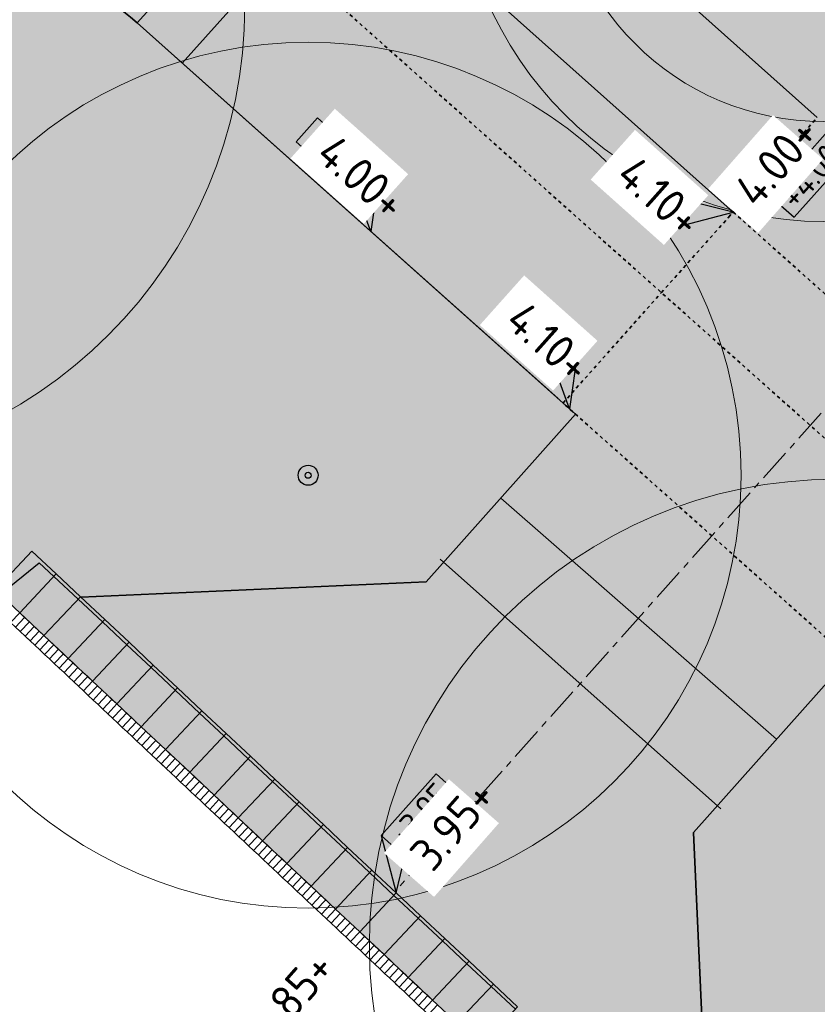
# Model space of a CAD drawing. Header units: millimetres. Extents: x 37131378 to 37737458, y 18584386 to 19114224.
# Tile 53 of 86: x 37611583 to 37623557, y 18834486 to 18849268. Entities that reach past the tile are written whole.
import ezdxf
from ezdxf.enums import TextEntityAlignment as Align

# ---------------------------------------------------------------- set-up
doc = ezdxf.new("R2010")
doc.units = ezdxf.units.MM
doc.header["$LTSCALE"] = 50
doc.header["$PDMODE"] = 35
for name, pattern in [('AM-AS', [16, 10, -2, 2, -2]), ('DASHED2', [0.375, 0.25, -0.125]), ('VH-OPSLUITBAND_100X200', [16, 8, -2, 4, -2]), ('VH-OPSLUITBAND_120X250', [26, 16, -4, 2, -4]), ('XX-HIDDEN', [4, 2, -2])]:
    doc.linetypes.add(name, pattern=pattern)
for name, color, linetype, lineweight in [('Benaderbaarheid boom Bovengrands + 1m', 7, 'Continuous', 5), ('N-ME-VH-M', 7, 'Continuous', 18), ('N-ME-VH-M1', 7, 'Continuous', 18), ('N-WE-OG-HOOGTELIJN-G', 7, 'DASHED2', 20), ('N-WE-VH-KANTOPSLUITING_ELEMENT_INRIT-S', 7, 'Continuous', 25), ('N-WE-VH-KANTOPSLUITING_OPSLUITBAND_100X200-G', 150, 'VH-OPSLUITBAND_100X200', 35), ('N-WE-VH-KANTOPSLUITING_OPSLUITBAND_120X250-G', 150, 'VH-OPSLUITBAND_120X250', 35), ('N-WE-VH-MATERIAALGRENS-G', 7, 'XX-HIDDEN', 35), ('N02-WE-AM-AS_WEG_HOOFDRIJBAAN_RECHT-G', 50, 'AM-AS', 18), ('X-XX-AL-HOOGTELABEL-S', 7, 'Continuous', 25), ('X01-XX-AL-HULPLIJN-G', 7, 'Continuous', 18)]:
    doc.layers.add(name, color=color, linetype=linetype, lineweight=lineweight)
for name, color, linetype, lineweight, true_color in [('N-GV-BOMEN TWEEDE SOORT DIAMETER 8M-S', 7, 'Continuous', 18, 0x0a47ff), ('N-WE-OG-TROTTOIR-SBS-DF-PAVIONA-V', 7, 'Continuous', 0, 0xbc7967), ('N01-WE-GR-BOOM-V', 7, 'Continuous', 18, 0x447337), ('N01-WE-VH-VERHARDING_ASFALT_ROOD-V', 7, 'Continuous', 18, 0xdc7864), ('N01-WE-VH-VERHARDING_BETONSTRAATSTEEN_ZWART-V', 7, 'Continuous', 18, 0x9b9b9b), ('N01-WE-VH-VERHARDING_TEGEL_BETONTEGELS_300X300_DUN-V', 7, 'Continuous', 18, 0xcdcdcd)]:
    doc.layers.add(name, color=color, linetype=linetype, lineweight=lineweight, true_color=true_color)
doc.styles.add('NLCS-ISO', font='txt')
doc.styles.add('NLCS-ISO-M200-T18', font='txt', dxfattribs={"height": 0.36})
doc.styles.add('NLCS-ISO-M200-T25', font='txt', dxfattribs={"height": 0.5})
doc.dimstyles.new('NLCS-M200-T25-PIJL_A_L2_H1', dxfattribs={"dimscale": 0.2, "dimtxt": 2.5, "dimasz": 2.5, "dimexe": 2, "dimexo": 2, "dimgap": 0.7, "dimtad": 1, "dimzin": 0, "dimdsep": 46, "dimtxsty": 'NLCS-ISO-M200-T25', "dimcen": 0, "dimdle": 2, "dimse1": 1, "dimse2": 1, "dimclrd": 256, "dimclre": 256, "dimclrt": 256, "dimadec": 1, "dimazin": 0, "dimtfac": 1, "dimtdec": 3, "dimtofl": 0, "dimtmove": 0, "dimatfit": 3, "dimfxl": 2, "dimtfillclr": 256, "dimtolj": 1, "dimtzin": 0, "dimlwd": -1, "dimlwe": -1, "dimarcsym": 0})

# ---------------------------------------------------------------- blocks, each defined once
blk = doc.blocks.new('N-SVH-INRITELEMENT_180 200_180X800X500_LINKS')
for p, q in [((0, 0), (0, 0.8)), ((0, 0.8), (0.5, 0.8)), ((0.095, 0), (0.2, 0.75)), ((0.2, 0.75), (0.5, 0.75)), ((0.5, 0), (0.5, 0.8)), ((0, 0), (0.5, 0))]:
    blk.add_line(p, q)
blk = doc.blocks.new('N-SVH-INRITELEMENT_180 200_180X800X500_MIDDEN')
for p, q in [((0, 0), (0, 0.8)), ((0, 0.8), (0.5, 0.8)), ((0, 0.75), (0.5, 0.75)), ((0.5, 0), (0.5, 0.8)), ((0, 0), (0.5, 0))]:
    blk.add_line(p, q)
blk = doc.blocks.new('boom 2e soort')
at = {"layer": 'N-GV-BOMEN TWEEDE SOORT DIAMETER 8M-S', "const_width": 0.5}
blk.add_lwpolyline([(-0.187, -0.166, 1), (0.187, 0.166, 1)], format="xyb", close=True, dxfattribs=at)
at = {"layer": 'N-GV-BOMEN TWEEDE SOORT DIAMETER 8M-S'}
blk.add_circle((0, 0), 4, dxfattribs=at)
blk = doc.blocks.new('N-SAL-HOOGTELABEL_KANTOPSLUITING_03-SO')
for p, q in [((0, 0), (-2.461, -1.312)), ((-2.461, -3.713), (0, 0)), ((-8.664, -1.312), (-8.664, -3.713)), ((-2.461, -1.312), (-8.664, -1.312)), ((-2.461, -3.713), (-2.461, -1.312)), ((-8.664, -3.713), (-2.461, -3.713))]:
    blk.add_line(p, q)
blk.add_solid([(-2.461, -1.312), (0, 0), (-2.461, -3.713)])
at = {"style": 'NLCS-ISO'}
blk.add_attdef('...', text='', height=1.8, dxfattribs=at).set_placement((-5.543, -2.553), align=Align.MIDDLE)
blk = doc.blocks.new('*D1095')
at = {"layer": 'Defpoints', "color": 0, "ltscale": 2, "transparency": 16777216}
for p in [(37618027, 18841318), (37622239, 18837568), (37622107, 18837420)]:
    blk.add_point(p, dxfattribs=at)
at = {"layer": 'N-ME-VH-M', "ltscale": 2, "transparency": 16777216}
blk.add_line((37617896, 18841171), (37622107, 18837420), dxfattribs=at)
for points in [[(37617896, 18841171), (37617896, 18841170), (37617895, 18841171)], [(37622107, 18837421), (37622107, 18837420), (37622107, 18837420)]]:
    blk.add_solid(points, dxfattribs=at)
at = {"layer": 'N-ME-VH-M', "ltscale": 2, "transparency": 16777216, "insert": (37620002, 18839296), "char_height": 0.5, "attachment_point": 5, "rotation": 318.3165, "style": 'NLCS-ISO-M200-T25', "bg_fill": 3, "box_fill_scale": 1.1, "bg_fill_color": 256, "bg_fill_true_color": 13158600, "bg_fill_transparency": 0}
blk.add_mtext('\\A1;5640.00', dxfattribs=at)
blk = doc.blocks.new('*D1101')
at = {"layer": 'Defpoints', "color": 0, "ltscale": 2, "transparency": 16777216}
for p in [(37616049, 18851952), (37613345, 18849218), (37613492, 18849087)]:
    blk.add_point(p, dxfattribs=at)
at = {"layer": 'N-ME-VH-M', "ltscale": 2, "transparency": 16777216}
blk.add_line((37615901, 18852083), (37613345, 18849219), dxfattribs=at)
for points in [[(37615901, 18852083), (37615901, 18852083), (37615901, 18852084)], [(37613345, 18849219), (37613345, 18849219), (37613345, 18849218)]]:
    blk.add_solid(points, dxfattribs=at)
at = {"layer": 'N-ME-VH-M', "ltscale": 2, "transparency": 16777216, "insert": (37614623, 18850651), "char_height": 0.5, "attachment_point": 5, "rotation": 48.2574, "style": 'NLCS-ISO-M200-T25', "bg_fill": 3, "box_fill_scale": 1.1, "bg_fill_color": 256, "bg_fill_true_color": 13158600, "bg_fill_transparency": 0}
blk.add_mtext('\\A1;3840.06', dxfattribs=at)
blk = doc.blocks.new('*D1102')
at = {"layer": 'Defpoints', "color": 0, "ltscale": 2, "transparency": 16777216}
for p in [(37615649, 18850137), (37614024, 18848613), (37614171, 18848481)]:
    blk.add_point(p, dxfattribs=at)
at = {"layer": 'N-ME-VH-M', "ltscale": 2, "transparency": 16777216}
blk.add_line((37615501, 18850269), (37614024, 18848613), dxfattribs=at)
for points in [[(37615501, 18850269), (37615502, 18850269), (37615502, 18850269)], [(37614024, 18848613), (37614024, 18848613), (37614024, 18848613)]]:
    blk.add_solid(points, dxfattribs=at)
at = {"layer": 'N-ME-VH-M', "ltscale": 2, "transparency": 16777216, "insert": (37614762, 18849441), "char_height": 0.5, "attachment_point": 5, "rotation": 48.2574, "style": 'NLCS-ISO-M200-T25', "bg_fill": 3, "box_fill_scale": 1.1, "bg_fill_color": 256, "bg_fill_true_color": 13158600, "bg_fill_transparency": 0}
blk.add_mtext('\\A1;2220.06', dxfattribs=at)
blk = doc.blocks.new('*D1166')
at = {"layer": 'Defpoints', "color": 0, "ltscale": 2, "transparency": 16777216}
for p in [(37618805, 18842088), (37622944, 18838465), (37622944, 18838465)]:
    blk.add_point(p, dxfattribs=at)
at = {"layer": 'N-ME-VH-M1', "ltscale": 2, "transparency": 16777216}
blk.add_line((37618806, 18842087), (37622944, 18838465), dxfattribs=at)
for points in [[(37618806, 18842087), (37618806, 18842087), (37618805, 18842088)], [(37622944, 18838465), (37622944, 18838465), (37622944, 18838465)]]:
    blk.add_solid(points, dxfattribs=at)
at = {"layer": 'N-ME-VH-M1', "ltscale": 2, "transparency": 16777216, "insert": (37620875, 18840277), "char_height": 0.5, "attachment_point": 5, "rotation": 318.8036, "style": 'NLCS-ISO-M200-T25', "bg_fill": 3, "box_fill_scale": 1.1, "bg_fill_color": 256, "bg_fill_true_color": 13158600, "bg_fill_transparency": 0}
blk.add_mtext('\\A1;5.5m', dxfattribs=at)

msp = doc.modelspace()

# ---------------------------------------------------------------- hatches: boundary and pattern name
at = {"ltscale": 0.1}
h = msp.add_hatch(color=256, dxfattribs=at)
edge = h.paths.add_edge_path()
edge.add_arc((37615912.6937, 18842428.3389), 150, 0, 360)
at = {"layer": 'N-WE-OG-TROTTOIR-SBS-DF-PAVIONA-V'}
h = msp.add_hatch(color=256, dxfattribs=at)
h.dxf.hatch_style = 1
edge = h.paths.add_edge_path()
edge.add_line((37622642.5958, 18854440.8486), (37622775.5592, 18854590.1956))
edge.add_line((37622775.5592, 18854590.1956), (37622850.3878, 18854523.6044))
edge.add_line((37622850.3878, 18854523.6044), (37627830.8877, 18860115.6633))
edge.add_line((37627830.8877, 18860115.6633), (37626274.1493, 18861525.4043))
edge.add_line((37626274.1493, 18861525.4043), (37618259.3392, 18852526.4756))
edge.add_line((37618259.3392, 18852526.4756), (37600829.3837, 18868079.0122))
edge.add_line((37600829.3837, 18868079.0122), (37643047.2213, 18916205.1405))
edge.add_line((37643047.2213, 18916205.1405), (37660866.7082, 18900365.4978))
edge.add_line((37660866.7082, 18900365.4978), (37626274.1493, 18861525.4043))
edge.add_line((37626274.1493, 18861525.4043), (37627830.8877, 18860115.6633))
edge.add_line((37627830.8877, 18860115.6633), (37662760.002, 18899333.8031))
edge.add_line((37662760.002, 18899333.8031), (37666489.7182, 18896003.8075))
edge.add_line((37666489.7182, 18896003.8075), (37666828.9488, 18896379.4104))
edge.add_line((37666828.9488, 18896379.4104), (37666894.5079, 18896458.2566))
edge.add_arc((37662372.0648, 18900463.3881), 6040.9908, 318.47150174, 324.27487753)
edge.add_arc((37662417.2694, 18900450.3147), 5996.6798, 324.12409168, 408.38050273)
edge.add_line((37666400.148, 18904933.2653), (37663086.049, 18901202.8578))
edge.add_line((37663086.049, 18901202.8578), (37644427.7689, 18917778.8984))
edge.add_line((37644427.7689, 18917778.8984), (37647388.8337, 18921154.3579))
edge.add_line((37647388.8337, 18921154.3579), (37647718.4982, 18921530.1582))
edge.add_line((37647718.4982, 18921530.1582), (37641655.5396, 18926914.5968))
edge.add_arc((37639676.4746, 18924676.3745), 2987.6977, 48.51647086, 123.81231629)
edge.add_line((37638013.8978, 18927158.7475), (37643352.1077, 18922440.1341))
edge.add_arc((41492176.5711, 15480637.5675), 5163279.448, 138.1953978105, 138.9641178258)
edge.add_line((37597522.2806, 18870493.4074), (37592206.0849, 18864416.7903))
edge.add_line((37592206.0849, 18864416.7903), (37595141.8741, 18861595.5479))
edge.add_line((37595141.8741, 18861595.5479), (37599510.427, 18866575.4703))
edge.add_line((37599510.427, 18866575.4703), (37613354.534, 18854222.5424))
edge.add_line((37613354.534, 18854222.5424), (37613549.8025, 18854182.3283))
edge.add_line((37613549.8025, 18854182.3283), (37622293.3244, 18846380.5903))
edge.add_line((37622293.3244, 18846380.5903), (37626769.4891, 18842386.5632))
edge.add_line((37626769.4891, 18842386.5632), (37628031.856, 18843806.5856))
edge.add_line((37628031.856, 18843806.5856), (37623556.8688, 18847799.5544))
edge.add_line((37623556.8688, 18847799.5544), (37619751.5687, 18851194.9774))
edge.add_line((37619751.5687, 18851194.9774), (37622642.5958, 18854440.8486))
at = {"layer": 'N01-WE-GR-BOOM-V'}
h = msp.add_hatch(color=256, dxfattribs=at)
h.dxf.hatch_style = 1
edge = h.paths.add_edge_path()
edge.add_line((37599262.8271, 18852370.5668), (37611477.9297, 18840982.4461))
edge.add_line((37611477.9297, 18840982.4461), (37611765.3432, 18841288.8169))
edge.add_line((37611765.3432, 18841288.8169), (37612494.5184, 18840604.7608))
edge.add_line((37612494.5184, 18840604.7608), (37617684.7502, 18840829.0877))
edge.add_line((37617684.7502, 18840829.0877), (37619926.1658, 18843346.2537))
edge.add_line((37619926.1658, 18843346.2537), (37613345.0255, 18849218.6133))
edge.add_arc((37608098.6414, 18843338.9999), 7880, 48.25744021, 78.36303848)
edge.add_line((37609688.1146, 18851057.0291), (37602045.5565, 18852630.9596))
edge.add_arc((37605095.4087, 18867440.173), 15120, 234.20984094, 258.36303848, ccw=False)
edge.add_line((37596252.9551, 18855175.3691), (37599262.8271, 18852370.5668))
edge = h.paths.add_edge_path()
edge.add_line((37599510.427, 18866575.4703), (37595141.0724, 18861596.2673))
edge.add_line((37595141.0724, 18861596.2673), (37598218.6147, 18858834.8684))
edge.add_arc((37604985.9173, 18866033.3415), 9880, 226.76835161, 258.36303848)
edge.add_line((37602993.0245, 18856356.4217), (37613354.534, 18854222.5424))
edge.add_line((37613354.534, 18854222.5424), (37599510.427, 18866575.4703))
h = msp.add_hatch(color=256, dxfattribs=at)
h.dxf.hatch_style = 1
h.paths.add_polyline_path([(37619751.6371, 18851194.9163), (37623556.8683, 18847799.5549), (37626251.1772, 18850825.3315), (37625877.7625, 18851157.8393), (37626210.2614, 18851531.165), (37622775.6146, 18854590.2004)])
h = msp.add_hatch(color=256, dxfattribs=at)
h.dxf.hatch_style = 1
edge = h.paths.add_edge_path()
edge.add_line((37624029.5636, 18839683.9914), (37624216.0781, 18839517.5209))
edge.add_arc((37618997.9322, 18833624.0862), 7871.5703, 18.24972501, 48.47778357, ccw=False)
edge.add_line((37626473.5675, 18836089.1412), (37629737.055, 18826196.865))
edge.add_arc((37644095.8564, 18830933.8707), 15120, 198.25785635, 220.20926192)
edge.add_line((37632548.8382, 18821172.6837), (37622294.3864, 18830588.6472))
edge.add_line((37622294.3864, 18830588.6472), (37622704.8646, 18831026.1997))
edge.add_line((37622704.8646, 18831026.1997), (37621937.7252, 18831745.8709))
edge.add_line((37621937.7252, 18831745.8709), (37621698.6786, 18837066.3489))
edge.add_line((37621698.6786, 18837066.3489), (37624029.5636, 18839683.9914))
at = {"layer": 'N01-WE-VH-VERHARDING_ASFALT_ROOD-V'}
h = msp.add_hatch(color=256, dxfattribs=at)
h.dxf.hatch_style = 1
edge = h.paths.add_edge_path()
edge.add_line((37610135.9215, 18853231.3954), (37602763.8196, 18854749.6274))
edge.add_arc((37605971.0055, 18870322.8081), 15900, 226.76835161, 258.36303848, ccw=False)
edge.add_line((37595080.3059, 18858738.2209), (37590771.6937, 18862845.8389))
edge.add_line((37590771.6937, 18862845.8389), (37589554.6937, 18861462.3389))
edge.add_line((37589554.6937, 18861462.3389), (37596073.2869, 18855306.9246))
edge.add_arc((37604863.9953, 18867045.4976), 14665.2873, 233.17142591, 259.38957049)
edge.add_line((37602163.672, 18852630.9596), (37609708.2856, 18851057.0291))
edge.add_arc((37608064.2004, 18843288.4192), 7940.6748, 48.31500462, 78.0507016, ccw=False)
edge.add_line((37613345.0255, 18849218.6133), (37619926.1658, 18843346.2537))
edge.add_line((37619926.1658, 18843346.2537), (37621402.7191, 18845004.4602))
edge.add_line((37621402.7191, 18845004.4603), (37614823.024, 18850875.0992))
edge.add_arc((37608098.6525, 18843338.9976), 10100, 48.25785635, 78.36303848)
h = msp.add_hatch(color=256, dxfattribs=at)
h.dxf.hatch_style = 1
h.paths.add_polyline_path([(37621403.7551, 18845005.6237), (37619926.1658, 18843346.2537), (37624029.4262, 18839683.8371), (37625505.1545, 18841341.1171)])
at = {"layer": 'N01-WE-VH-VERHARDING_BETONSTRAATSTEEN_ZWART-V'}
h = msp.add_hatch(color=256, dxfattribs=at)
h.dxf.hatch_style = 1
h.paths.add_polyline_path([(37623556.8683, 18847799.5549), (37628031.856, 18843806.5856), (37628615.6947, 18844465.0154), (37624141.991, 18848456.8467)])
h = msp.add_hatch(color=256, dxfattribs=at)
h.dxf.hatch_style = 1
h.paths.add_polyline_path([(37626769.4867, 18842386.5606), (37622293.4036, 18846380.5196), (37621216.0118, 18845170.7142), (37625692.9061, 18841176.0359)])
h = msp.add_hatch(color=256, dxfattribs=at)
h.dxf.hatch_style = 1
h.paths.add_polyline_path([(37619926.1658, 18843346.2537), (37617684.7502, 18840829.0877), (37612494.5184, 18840604.7608), (37611765.208, 18841288.9437), (37611217.8616, 18840705.4954), (37622157.5184, 18830442.7516), (37622704.8646, 18831026.1997), (37621937.7252, 18831745.8709), (37621697.9404, 18837066.3158), (37624029.4262, 18839683.8371)])
at = {"layer": 'N01-WE-VH-VERHARDING_TEGEL_BETONTEGELS_300X300_DUN-V'}
h = msp.add_hatch(color=256, dxfattribs=at)
h.dxf.hatch_style = 1
edge = h.paths.add_edge_path()
edge.add_arc((37604985.9173, 18866033.3415), 9880, 226.76835161, 258.36303848, ccw=False)
edge.add_line((37598218.6147, 18858834.8684), (37595141.8741, 18861595.5479))
edge.add_line((37595141.8741, 18861595.5479), (37592206.0849, 18864416.7903))
edge.add_line((37592206.0849, 18864416.7903), (37590771.6937, 18862845.8389))
edge.add_line((37590771.6937, 18862845.8389), (37595080.3059, 18858738.2209))
edge.add_arc((37605971.0055, 18870322.8081), 15900, 226.76835162, 258.36303848)
edge.add_line((37602763.8196, 18854749.6274), (37610135.9215, 18853231.3954))
edge.add_arc((37608098.6525, 18843338.9976), 10100, 48.25785635, 78.36303848, ccw=False)
edge.add_line((37614823.024, 18850875.0992), (37621216.0099, 18845170.7121))
edge.add_line((37621216.0099, 18845170.7121), (37622293.386, 18846380.5354))
edge.add_line((37622293.386, 18846380.5354), (37613549.8025, 18854182.3283))
edge.add_line((37613549.8025, 18854182.3283), (37602993.0245, 18856356.4217))

# ---------------------------------------------------------------- linework, layer by layer
at = {"ltscale": 0.1}
msp.add_circle((37615912.6937, 18842428.3389), 150, dxfattribs=at)
msp.add_circle((37615912.6937, 18842428.3389), 45)
at = {"layer": 'Benaderbaarheid boom Bovengrands + 1m'}
for centre, radius in [((37623649.4577, 18851737.5849), 5500), ((37607962.6937, 18849481.3389), 7000), ((37615912.6937, 18842428.3389), 6500), ((37623831.6937, 18835368.3389), 7000)]:
    msp.add_circle(centre, radius, dxfattribs=at)
at = {"layer": 'N-WE-VH-KANTOPSLUITING_OPSLUITBAND_100X200-G', "color": 0, "linetype": 'ByBlock'}
msp.add_lwpolyline([(37619750.1184, 18851196.2714), (37623556.8683, 18847799.5549)], dxfattribs=at)
at = {"layer": 'N-WE-VH-KANTOPSLUITING_OPSLUITBAND_120X250-G', "color": 0, "linetype": 'ByBlock'}
msp.add_lwpolyline([(37596073.2869, 18855306.9246, 0.1095047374), (37602045.5565, 18852630.9596), (37609688.1146, 18851057.0291, -0.1321212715), (37613345.0255, 18849218.6133), (37619926.1658, 18843346.2537)], format="xyb", dxfattribs=at)
for points in [[(37613549.8025, 18854182.3283), (37622293.3378, 18846380.5784)], [(37619926.1658, 18843346.2537), (37617684.7502, 18840829.0877), (37612505.8992, 18840596.4043)], [(37621937.8374, 18831743.373), (37621698.6786, 18837066.3489), (37624029.5636, 18839683.9914)]]:
    msp.add_lwpolyline(points, dxfattribs=at)
at = {"layer": 'N-WE-VH-MATERIAALGRENS-G', "ltscale": 0.5}
for p, q in [((37622294.5743, 18846379.475), (37626770.2474, 18842385.8865)), ((37619739.6309, 18843512.7014), (37621216.0118, 18845170.7142)), ((37624213.5552, 18839520.5547), (37619736.7197, 18843515.2991))]:
    msp.add_line(p, q, dxfattribs=at)
for points in [[(37614823.024, 18850875.0992), (37625714.6256, 18841156.6559)], [(37622226.8153, 18846305.914), (37623556.8683, 18847799.5549)], [(37621216.0118, 18845170.7142), (37622294.5743, 18846379.475)]]:
    msp.add_lwpolyline(points, dxfattribs=at)
at = {"layer": 'X01-XX-AL-HULPLIJN-G'}
msp.add_lwpolyline([(37596252.9551, 18855175.3691, 0.1057801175), (37602045.5565, 18852630.9596), (37609688.1146, 18851057.0291, -0.1321212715), (37613345.0255, 18849218.6133), (37619665.0165, 18843579.2799)], format="xyb", dxfattribs=at)
for points in [[(37611445.6802, 18840217.5418), (37611518.6113, 18840149.1236), (37611655.4479, 18840294.9856), (37611582.5168, 18840363.4039)], [(37611518.6113, 18840149.1236), (37611591.5423, 18840080.7053), (37611728.3789, 18840226.5673), (37611655.4479, 18840294.9856)], [(37611591.5423, 18840080.7053), (37611664.4734, 18840012.287), (37611801.3099, 18840158.1491), (37611728.3789, 18840226.5673)], [(37611664.4734, 18840012.287), (37611737.4044, 18839943.8687), (37611874.241, 18840089.7308), (37611801.3099, 18840158.1491)], [(37611737.4044, 18839943.8687), (37611810.3354, 18839875.4504), (37611947.172, 18840021.3125), (37611874.241, 18840089.7308)], [(37611810.3354, 18839875.4504), (37611883.2665, 18839807.0321), (37612020.1031, 18839952.8942), (37611947.172, 18840021.3125)], [(37611883.2665, 18839807.0321), (37611956.1975, 18839738.6138), (37612093.0341, 18839884.4759), (37612020.1031, 18839952.8942)], [(37611956.1975, 18839738.6138), (37612029.1286, 18839670.1955), (37612165.9652, 18839816.0576), (37612093.0341, 18839884.4759)], [(37612029.1286, 18839670.1955), (37612102.0596, 18839601.7772), (37612238.8962, 18839747.6393), (37612165.9652, 18839816.0576)], [(37612102.0596, 18839601.7772), (37612174.9907, 18839533.3589), (37612311.8273, 18839679.221), (37612238.8962, 18839747.6393)], [(37612174.9907, 18839533.3589), (37612247.9217, 18839464.9406), (37612384.7583, 18839610.8027), (37612311.8273, 18839679.221)], [(37612247.9217, 18839464.9406), (37612320.8528, 18839396.5223), (37612457.6893, 18839542.3844), (37612384.7583, 18839610.8027)], [(37612320.8528, 18839396.5223), (37612393.7838, 18839328.104), (37612530.6204, 18839473.9661), (37612457.6893, 18839542.3844)], [(37612393.7838, 18839328.104), (37612466.7148, 18839259.6857), (37612603.5514, 18839405.5478), (37612530.6204, 18839473.9661)], [(37612466.7148, 18839259.6857), (37612539.6459, 18839191.2674), (37612676.4825, 18839337.1295), (37612603.5514, 18839405.5478)], [(37612539.6459, 18839191.2674), (37612612.5769, 18839122.8492), (37612749.4135, 18839268.7112), (37612676.4825, 18839337.1295)], [(37612612.5769, 18839122.8492), (37612685.508, 18839054.4309), (37612822.3446, 18839200.293), (37612749.4135, 18839268.7112)], [(37612685.508, 18839054.4309), (37612758.439, 18838986.0126), (37612895.2756, 18839131.8747), (37612822.3446, 18839200.293)], [(37612758.439, 18838986.0126), (37612831.3701, 18838917.5943), (37612968.2066, 18839063.4564), (37612895.2756, 18839131.8747)], [(37612831.3701, 18838917.5943), (37612904.3011, 18838849.176), (37613041.1377, 18838995.0381), (37612968.2066, 18839063.4564)], [(37612904.3011, 18838849.176), (37612977.2321, 18838780.7577), (37613114.0687, 18838926.6198), (37613041.1377, 18838995.0381)], [(37612977.2321, 18838780.7577), (37613050.1632, 18838712.3394), (37613186.9998, 18838858.2015), (37613114.0687, 18838926.6198)], [(37613050.1632, 18838712.3394), (37613123.0942, 18838643.9211), (37613259.9308, 18838789.7832), (37613186.9998, 18838858.2015)], [(37613123.0942, 18838643.9211), (37613196.0253, 18838575.5028), (37613332.8619, 18838721.3649), (37613259.9308, 18838789.7832)], [(37613196.0253, 18838575.5028), (37613268.9563, 18838507.0845), (37613405.7929, 18838652.9466), (37613332.8619, 18838721.3649)], [(37613268.9563, 18838507.0845), (37613341.8874, 18838438.6662), (37613478.724, 18838584.5283), (37613405.7929, 18838652.9466)], [(37613341.8874, 18838438.6662), (37613414.8184, 18838370.2479), (37613551.655, 18838516.11), (37613478.724, 18838584.5283)], [(37613414.8184, 18838370.2479), (37613487.7494, 18838301.8296), (37613624.586, 18838447.6917), (37613551.655, 18838516.11)], [(37613487.7494, 18838301.8296), (37613560.6805, 18838233.4113), (37613697.5171, 18838379.2734), (37613624.586, 18838447.6917)], [(37613560.6805, 18838233.4113), (37613633.6115, 18838164.9931), (37613770.4481, 18838310.8551), (37613697.5171, 18838379.2734)], [(37613633.6115, 18838164.9931), (37613706.5426, 18838096.5748), (37613843.3792, 18838242.4368), (37613770.4481, 18838310.8551)], [(37613706.5426, 18838096.5748), (37613779.4736, 18838028.1565), (37613916.3102, 18838174.0186), (37613843.3792, 18838242.4368)], [(37613779.4736, 18838028.1565), (37613852.4047, 18837959.7382), (37613989.2413, 18838105.6003), (37613916.3102, 18838174.0186)], [(37613852.4047, 18837959.7382), (37613925.3357, 18837891.3199), (37614062.1723, 18838037.182), (37613989.2413, 18838105.6003)], [(37613925.3357, 18837891.3199), (37613998.2668, 18837822.9016), (37614135.1033, 18837968.7637), (37614062.1723, 18838037.182)], [(37613998.2668, 18837822.9016), (37614071.1978, 18837754.4833), (37614208.0344, 18837900.3454), (37614135.1033, 18837968.7637)], [(37614071.1978, 18837754.4833), (37614144.1289, 18837686.065), (37614280.9654, 18837831.9271), (37614208.0344, 18837900.3454)], [(37614144.1289, 18837686.065), (37614217.0599, 18837617.6467), (37614353.8965, 18837763.5088), (37614280.9654, 18837831.9271)], [(37614217.0599, 18837617.6467), (37614289.9909, 18837549.2284), (37614426.8275, 18837695.0905), (37614353.8965, 18837763.5088)], [(37614289.9909, 18837549.2284), (37614362.922, 18837480.8101), (37614499.7586, 18837626.6722), (37614426.8275, 18837695.0905)], [(37614362.922, 18837480.8101), (37614435.853, 18837412.3918), (37614572.6896, 18837558.2539), (37614499.7586, 18837626.6722)], [(37614435.853, 18837412.3918), (37614508.7841, 18837343.9735), (37614645.6207, 18837489.8356), (37614572.6896, 18837558.2539)], [(37614508.7841, 18837343.9735), (37614581.7151, 18837275.5552), (37614718.5517, 18837421.4173), (37614645.6207, 18837489.8356)], [(37614581.7151, 18837275.5552), (37614654.6462, 18837207.137), (37614791.4827, 18837352.999), (37614718.5517, 18837421.4173)], [(37614654.6462, 18837207.137), (37614727.5772, 18837138.7187), (37614864.4138, 18837284.5807), (37614791.4827, 18837352.999)], [(37614727.5772, 18837138.7187), (37614800.5082, 18837070.3004), (37614937.3448, 18837216.1625), (37614864.4138, 18837284.5807)], [(37614800.5082, 18837070.3004), (37614873.4393, 18837001.8821), (37615010.2759, 18837147.7442), (37614937.3448, 18837216.1625)], [(37614873.4393, 18837001.8821), (37614946.3703, 18836933.4638), (37615083.2069, 18837079.3259), (37615010.2759, 18837147.7442)], [(37614946.3703, 18836933.4638), (37615019.3014, 18836865.0455), (37615156.138, 18837010.9076), (37615083.2069, 18837079.3259)], [(37615019.3014, 18836865.0455), (37615092.2324, 18836796.6272), (37615229.069, 18836942.4893), (37615156.138, 18837010.9076)], [(37615092.2324, 18836796.6272), (37615165.1635, 18836728.2089), (37615302.0001, 18836874.071), (37615229.069, 18836942.4893)], [(37615165.1635, 18836728.2089), (37615238.0945, 18836659.7906), (37615374.9311, 18836805.6527), (37615302.0001, 18836874.071)], [(37615238.0945, 18836659.7906), (37615311.0256, 18836591.3723), (37615447.8621, 18836737.2344), (37615374.9311, 18836805.6527)], [(37615311.0256, 18836591.3723), (37615383.9566, 18836522.954), (37615520.7932, 18836668.8161), (37615447.8621, 18836737.2344)], [(37615383.9566, 18836522.954), (37615456.8876, 18836454.5357), (37615593.7242, 18836600.3978), (37615520.7932, 18836668.8161)], [(37615456.8876, 18836454.5357), (37615529.8187, 18836386.1174), (37615666.6553, 18836531.9795), (37615593.7242, 18836600.3978)], [(37615529.8187, 18836386.1174), (37615602.7497, 18836317.6991), (37615739.5863, 18836463.5612), (37615666.6553, 18836531.9795)], [(37615602.7497, 18836317.6991), (37615675.6808, 18836249.2808), (37615812.5174, 18836395.1429), (37615739.5863, 18836463.5612)], [(37615675.6808, 18836249.2808), (37615748.6118, 18836180.8626), (37615885.4484, 18836326.7246), (37615812.5174, 18836395.1429)], [(37615748.6118, 18836180.8626), (37615821.5429, 18836112.4443), (37615958.3794, 18836258.3063), (37615885.4484, 18836326.7246)], [(37615821.5429, 18836112.4443), (37615894.4739, 18836044.026), (37616031.3105, 18836189.8881), (37615958.3794, 18836258.3063)], [(37615894.4739, 18836044.026), (37615967.405, 18835975.6077), (37616104.2415, 18836121.4698), (37616031.3105, 18836189.8881)], [(37615967.405, 18835975.6077), (37616040.336, 18835907.1894), (37616177.1726, 18836053.0515), (37616104.2415, 18836121.4698)], [(37616040.336, 18835907.1894), (37616113.267, 18835838.7711), (37616250.1036, 18835984.6332), (37616177.1726, 18836053.0515)], [(37616113.267, 18835838.7711), (37616186.1981, 18835770.3528), (37616323.0347, 18835916.2149), (37616250.1036, 18835984.6332)], [(37616186.1981, 18835770.3528), (37616259.1291, 18835701.9345), (37616395.9657, 18835847.7966), (37616323.0347, 18835916.2149)], [(37616259.1291, 18835701.9345), (37616332.0602, 18835633.5162), (37616468.8968, 18835779.3783), (37616395.9657, 18835847.7966)], [(37616332.0602, 18835633.5162), (37616404.9912, 18835565.0979), (37616541.8278, 18835710.96), (37616468.8968, 18835779.3783)], [(37616404.9912, 18835565.0979), (37616477.9223, 18835496.6796), (37616614.7588, 18835642.5417), (37616541.8278, 18835710.96)], [(37616477.9223, 18835496.6796), (37616550.8533, 18835428.2613), (37616687.6899, 18835574.1234), (37616614.7588, 18835642.5417)], [(37616550.8533, 18835428.2613), (37616623.7843, 18835359.843), (37616760.6209, 18835505.7051), (37616687.6899, 18835574.1234)], [(37616623.7843, 18835359.843), (37616696.7154, 18835291.4247), (37616833.552, 18835437.2868), (37616760.6209, 18835505.7051)], [(37616696.7154, 18835291.4247), (37616769.6464, 18835223.0065), (37616906.483, 18835368.8685), (37616833.552, 18835437.2868)], [(37616769.6464, 18835223.0065), (37616842.5775, 18835154.5882), (37616979.4141, 18835300.4502), (37616906.483, 18835368.8685)], [(37616842.5775, 18835154.5882), (37616915.5085, 18835086.1699), (37617052.3451, 18835232.032), (37616979.4141, 18835300.4502)], [(37616915.5085, 18835086.1699), (37616988.4396, 18835017.7516), (37617125.2762, 18835163.6137), (37617052.3451, 18835232.032)], [(37616988.4396, 18835017.7516), (37617061.3706, 18834949.3333), (37617198.2072, 18835095.1954), (37617125.2762, 18835163.6137)], [(37617061.3706, 18834949.3333), (37617134.3017, 18834880.915), (37617271.1382, 18835026.7771), (37617198.2072, 18835095.1954)], [(37617134.3017, 18834880.915), (37617207.2327, 18834812.4967), (37617344.0693, 18834958.3588), (37617271.1382, 18835026.7771)], [(37617207.2327, 18834812.4967), (37617280.1637, 18834744.0784), (37617417.0003, 18834889.9405), (37617344.0693, 18834958.3588)], [(37617280.1637, 18834744.0784), (37617353.0948, 18834675.6601), (37617489.9314, 18834821.5222), (37617417.0003, 18834889.9405)], [(37617353.0948, 18834675.6601), (37617426.0258, 18834607.2418), (37617562.8624, 18834753.1039), (37617489.9314, 18834821.5222)], [(37617426.0258, 18834607.2418), (37617498.9569, 18834538.8235), (37617635.7935, 18834684.6856), (37617562.8624, 18834753.1039)], [(37617498.9569, 18834538.8235), (37617571.8879, 18834470.4052), (37617708.7245, 18834616.2673), (37617635.7935, 18834684.6856)], [(37617571.8879, 18834470.4052), (37617644.819, 18834401.9869), (37617781.6555, 18834547.849), (37617708.7245, 18834616.2673)], [(37617644.819, 18834401.9869), (37617717.75, 18834333.5686), (37617854.5866, 18834479.4307), (37617781.6555, 18834547.849)]]:
    msp.add_lwpolyline(points, close=True, dxfattribs=at)
for points in [[(37611682.7061, 18839995.1824), (37611737.4044, 18839943.8687), (37611874.241, 18840089.7308), (37611819.5427, 18840141.0445)], [(37613724.7753, 18838079.4702), (37613779.4736, 18838028.1565), (37613916.3102, 18838174.0186), (37613861.6119, 18838225.3323)], [(37617225.4655, 18834795.3921), (37617280.1637, 18834744.0784), (37617417.0003, 18834889.9405), (37617362.302, 18834941.2542)]]:
    msp.add_lwpolyline(points, dxfattribs=at)

# ---------------------------------------------------------------- block references
at = {"layer": 'N-GV-BOMEN TWEEDE SOORT DIAMETER 8M-S', "xscale": 999.9999999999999, "yscale": 999.9999999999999, "zscale": 999.9999999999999, "rotation": 318.3104474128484}
msp.add_blockref('boom 2e soort', (37623649.4577, 18851737.5849), dxfattribs=at)
at = {"layer": 'N-WE-VH-KANTOPSLUITING_ELEMENT_INRIT-S', "xscale": 1000, "yscale": 1000, "zscale": 1000}
for name, p, rotation in [('N-SVH-INRITELEMENT_180 200_180X800X500_LINKS', (37611217.8616, 18840705.4954), 316.8286168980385), ('N-SVH-INRITELEMENT_180 200_180X800X500_MIDDEN', (37611582.5169, 18840363.4039), 316.8286169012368)]:
    msp.add_blockref(name, p, dxfattribs=dict(at, rotation=rotation))
at = {"layer": 'X-XX-AL-HOOGTELABEL-S', "ltscale": 2}
for p, xscale, yscale, zscale, rotation, values in [((37623808.0076, 18848089.2868), 200, 200, 200, 48.31646893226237, {'...': '+4.00'}), ((37622293.3378, 18846380.5784), 200.0000000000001, 200.0000000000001, 200.0000000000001, 318.257856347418, {'...': '+4.10'})]:
    msp.add_blockref('N-SAL-HOOGTELABEL_KANTOPSLUITING_03-SO', p, dxfattribs=dict(at, xscale=xscale, yscale=yscale, zscale=zscale, rotation=rotation)).add_auto_attribs(values)
ref = msp.add_blockref('N-SAL-HOOGTELABEL_KANTOPSLUITING_03-SO', (37616853.3986, 18846088.089), dxfattribs=dict(at, xscale=-200, yscale=200, zscale=200, rotation=138.3630384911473))
ref.add_attrib('...', '+4.00', dxfattribs={"layer": '0', "ltscale": 2, "height": 360, "rotation": 318.36303848, "style": 'NLCS-ISO'}).set_placement((37616364.1568, 18847206.2106), align=Align.MIDDLE)
ref = msp.add_blockref('N-SAL-HOOGTELABEL_KANTOPSLUITING_03-SO', (37619836.6297, 18843426.1493), dxfattribs=dict(at, xscale=-200, yscale=200, zscale=200, rotation=138.2578563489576))
ref.add_attrib('...', '+4.10', dxfattribs={"layer": '0', "ltscale": 2, "height": 360, "rotation": 318.25785635, "style": 'NLCS-ISO'}).set_placement((37619349.4413, 18844545.1672), align=Align.MIDDLE)
ref = msp.add_blockref('N-SAL-HOOGTELABEL_KANTOPSLUITING_03-SO', (37617235.4386, 18836158.0006), dxfattribs=dict(at, xscale=200.0000000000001, yscale=200.0000000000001, zscale=200.0000000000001, rotation=228.316468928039))
ref.add_attrib('...', '+3.95', dxfattribs={"layer": '0', "ltscale": 2, "height": 360, "rotation": 48.31646888, "style": 'NLCS-ISO'}).set_placement((37617591.3047, 18837325.4391), align=Align.MIDDLE)
at = {"layer": 'X01-XX-AL-HULPLIJN-G', "xscale": 1000, "yscale": 1000, "zscale": 1000, "rotation": 316.8286169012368}
for p in [(37611947.1721, 18840021.3124), (37612311.8273, 18839679.221), (37612676.4825, 18839337.1295), (37613041.1377, 18838995.038), (37613405.793, 18838652.9466), (37613770.4482, 18838310.8551), (37614135.1034, 18837968.7636), (37614499.7586, 18837626.6722), (37614864.4138, 18837284.5807), (37615229.0691, 18836942.4892), (37615593.7243, 18836600.3978), (37615958.3795, 18836258.3063), (37616323.0347, 18835916.2148), (37616687.6899, 18835574.1234), (37617052.3452, 18835232.0319), (37617417.0004, 18834889.9404), (37617781.6556, 18834547.849), (37618146.3108, 18834205.7575)]:
    msp.add_blockref('N-SVH-INRITELEMENT_180 200_180X800X500_MIDDEN', p, dxfattribs=at)

# ---------------------------------------------------------------- next in the draw order: texts
at = {"layer": 'N-WE-OG-HOOGTELIJN-G', "ltscale": 10, "insert": (37614974.766, 18834199.425), "char_height": 500, "attachment_point": 1, "rotation": 48.67635233, "style": 'NLCS-ISO-M200-T18', "bg_fill": 3, "box_fill_scale": 1.5, "bg_fill_color": 256, "bg_fill_transparency": 0}
msp.add_mtext_dynamic_manual_height_columns('3.85+', width=974.662828, gutter_width=1800, heights=[0], dxfattribs=at)

# ---------------------------------------------------------------- next in the draw order: dimensions: what is measured, and where the dimension line sits
at = {"layer": 'N-ME-VH-M', "ltscale": 2}
for p1, p2, picture, middle in [((37616048.9267, 18851952.0121), (37613492.2743, 18849086.7762), '*D1101', (37614622.8389, 18850651.2419)), ((37618026.7814, 18841318.4581), (37622238.899, 18837567.7694), '*D1095', (37620001.6634, 18839295.7989))]:
    dim = msp.add_aligned_dim(p1=p1, p2=p2, distance=-197.6437, dimstyle='NLCS-M200-T25-PIJL_A_L2_H1', override={"dimtfill": 1}, dxfattribs=at)
    dim.commit()
    dim.dimension.update_dxf_attribs({"geometry": picture, "text_midpoint": middle})

# ---------------------------------------------------------------- next in the draw order: linework, layer by layer
at = {"layer": 'N02-WE-AM-AS_WEG_HOOFDRIJBAAN_RECHT-G', "color": 255}
msp.add_lwpolyline([(37675228.7514, 18901304.0929), (37617214.2441, 18836177.0774)], dxfattribs=at)

# ---------------------------------------------------------------- next in the draw order: dimensions: what is measured, and where the dimension line sits
at = {"layer": 'N-ME-VH-M', "ltscale": 2}
dim = msp.add_aligned_dim(p1=(37615649.2485, 18850137.491), p2=(37614171.163, 18848481.0033), distance=-197.6437, dimstyle='NLCS-M200-T25-PIJL_A_L2_H1', override={"dimtfill": 1}, dxfattribs=at)
dim.commit()
dim.dimension.update_dxf_attribs({"geometry": '*D1102', "text_midpoint": (37614762.4441, 18849441.0949)})

# ---------------------------------------------------------------- next in the draw order: texts
at = {"layer": 'N-WE-OG-HOOGTELIJN-G', "ltscale": 10, "char_height": 500, "attachment_point": 1, "style": 'NLCS-ISO-M200-T18', "bg_fill": 3, "box_fill_scale": 1.5, "bg_fill_color": 256, "bg_fill_transparency": 0}
for s, insert, rotation in [('4.00+', (37616334.1642, 18847577.9857), 318.25785635), ('4.00+', (37622271.3263, 18846750.3968), 48.67635233), ('4.10+', (37619176.3365, 18845075.9441), 318.25785635), ('3.95+', (37617404.8247, 18836781.2096), 48.67635233)]:
    msp.add_mtext_dynamic_manual_height_columns(s, width=974.662828, gutter_width=1800, heights=[0], dxfattribs=dict(at, insert=insert, rotation=rotation))

# ---------------------------------------------------------------- next in the draw order: dimensions: what is measured, and where the dimension line sits
at = {"layer": 'N-ME-VH-M1', "ltscale": 2}
dim = msp.add_aligned_dim(p1=(37618805.458, 18842087.6707), p2=(37622944.1153, 18838465.0057), distance=0, text='5.5m', dimstyle='NLCS-M200-T25-PIJL_A_L2_H1', override={"dimtfill": 1}, dxfattribs=at)
dim.commit()
dim.dimension.update_dxf_attribs({"geometry": '*D1166', "text_midpoint": (37620875.0435, 18840276.6317)})

# ---------------------------------------------------------------- next in the draw order: texts
at = {"layer": 'N-WE-OG-HOOGTELIJN-G', "ltscale": 10, "insert": (37620840.2885, 18847261.1541), "char_height": 500, "attachment_point": 1, "rotation": 318.25785635, "style": 'NLCS-ISO-M200-T18', "bg_fill": 3, "box_fill_scale": 1.5, "bg_fill_color": 256, "bg_fill_transparency": 0}
msp.add_mtext_dynamic_manual_height_columns('4.10+', width=974.662828, gutter_width=1800, heights=[0], dxfattribs=at)

doc.saveas('drawing.dxf')
